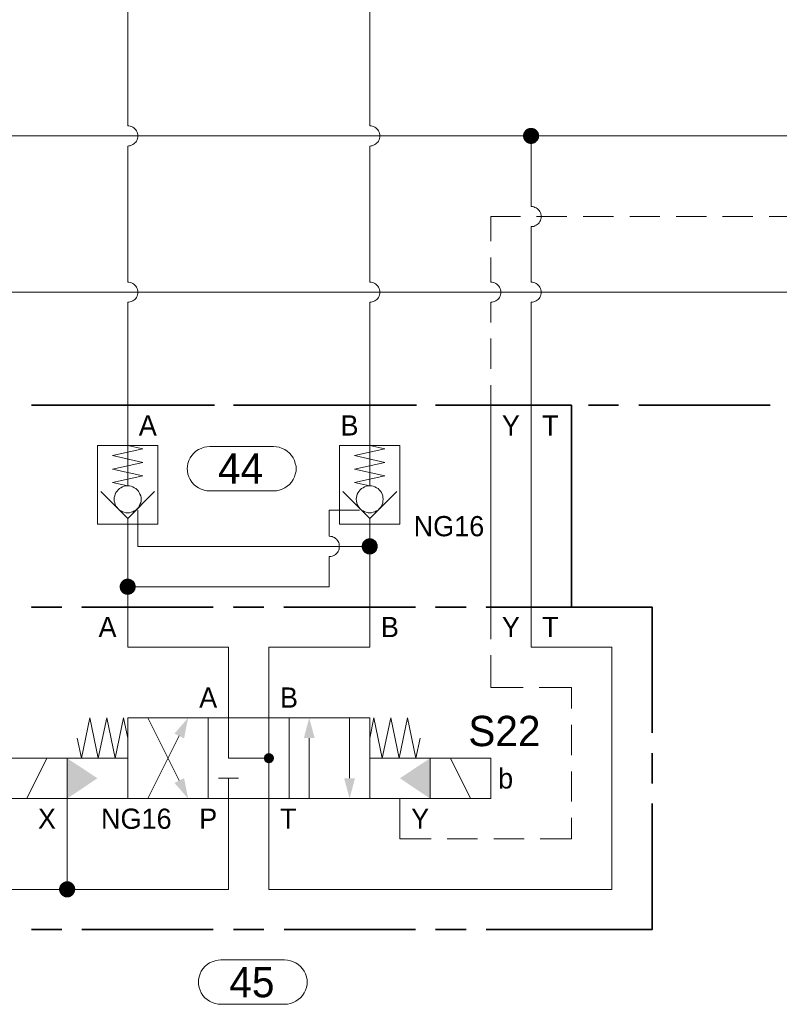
# Model space of a CAD drawing. Header units: millimetres. Extents: x 0 to 203, y 0 to 47.
# Tile 65 of 196: x 9.2 to 12.16, y 29.21 to 33.04. Entities that reach past the tile are written whole.
import ezdxf

# ---------------------------------------------------------------- set-up
doc = ezdxf.new("R2010")
doc.units = ezdxf.units.MM
for name, color, linetype in [('PDF_Geomertry', 7, 'Continuous'), ('PDF_Solid Fills', 7, 'Continuous'), ('PDF_Text', 7, 'Continuous')]:
    doc.layers.add(name, color=color, linetype=linetype)
doc.styles.add('PDF Arial', font='txt')

msp = doc.modelspace()

# ---------------------------------------------------------------- hatches: boundary and pattern name
at = {"layer": 'PDF_Solid Fills', "transparency": 33554559}
for points in [[(11.1938, 32.591), (11.1646, 32.6026), (11.1668, 32.6063)], [(11.1938, 32.591), (11.1668, 32.6063), (11.1688, 32.6096)], [(11.1938, 32.591), (11.1688, 32.6096), (11.1715, 32.6132)], [(11.1938, 32.591), (11.1715, 32.6132), (11.1743, 32.616)], [(11.1938, 32.591), (11.1743, 32.616), (11.1779, 32.6179)], [(11.1938, 32.591), (11.1779, 32.6179), (11.1821, 32.6201)], [(11.1938, 32.591), (11.1821, 32.6201), (11.1854, 32.6207)], [(11.1938, 32.591), (11.1854, 32.6207), (11.1896, 32.6221)], [(11.1938, 32.591), (11.1896, 32.6221), (11.1938, 32.6221)], [(11.1938, 32.591), (11.1979, 32.6221), (11.2021, 32.6207)], [(11.1938, 32.591), (11.1938, 32.6221), (11.1979, 32.6221)], [(11.1938, 32.591), (11.2021, 32.6207), (11.2057, 32.6201)], [(11.1938, 32.591), (11.2057, 32.6201), (11.2099, 32.6179)], [(11.1938, 32.591), (11.2099, 32.6179), (11.2132, 32.616)], [(11.1938, 32.591), (11.2132, 32.616), (11.216, 32.6132)], [(11.1938, 32.591), (11.216, 32.6132), (11.2187, 32.6096)], [(11.1938, 32.591), (11.2187, 32.6096), (11.221, 32.6063)], [(11.1938, 32.591), (11.221, 32.6063), (11.2229, 32.6026)], [(11.1938, 32.591), (11.1626, 32.5951), (11.1632, 32.5985)], [(11.1938, 32.591), (11.1626, 32.591), (11.1626, 32.5951)], [(11.1938, 32.591), (11.1626, 32.5868), (11.1626, 32.591)], [(11.1938, 32.591), (11.1632, 32.5826), (11.1626, 32.5868)], [(11.1938, 32.591), (11.1632, 32.5985), (11.1646, 32.6026)], [(11.1938, 32.591), (11.1646, 32.5785), (11.1632, 32.5826)], [(11.1938, 32.591), (11.1668, 32.5749), (11.1646, 32.5785)], [(11.1938, 32.591), (11.1688, 32.5715), (11.1668, 32.5749)], [(11.1938, 32.591), (11.1715, 32.5688), (11.1688, 32.5715)], [(11.1938, 32.591), (11.1743, 32.566), (11.1715, 32.5688)], [(11.1938, 32.591), (11.1779, 32.5637), (11.1743, 32.566)], [(11.1938, 32.591), (11.1821, 32.5618), (11.1779, 32.5637)], [(11.1938, 32.591), (11.1854, 32.5604), (11.1821, 32.5618)], [(11.1938, 32.591), (11.1896, 32.5596), (11.1854, 32.5604)], [(11.1938, 32.591), (11.1938, 32.5596), (11.1896, 32.5596)], [(11.1938, 32.591), (11.2229, 32.6026), (11.2243, 32.5985)], [(11.1938, 32.591), (11.2243, 32.5985), (11.2251, 32.5951)], [(11.1938, 32.591), (11.2251, 32.5951), (11.2251, 32.591)], [(11.1938, 32.591), (11.1979, 32.5596), (11.1938, 32.5596)], [(11.1938, 32.591), (11.2021, 32.5604), (11.1979, 32.5596)], [(11.1938, 32.591), (11.2057, 32.5618), (11.2021, 32.5604)], [(11.1938, 32.591), (11.2099, 32.5637), (11.2057, 32.5618)], [(11.1938, 32.591), (11.2132, 32.566), (11.2099, 32.5637)], [(11.1938, 32.591), (11.216, 32.5688), (11.2132, 32.566)], [(11.1938, 32.591), (11.2187, 32.5715), (11.216, 32.5688)], [(11.1938, 32.591), (11.221, 32.5749), (11.2187, 32.5715)], [(11.1938, 32.591), (11.2229, 32.5785), (11.221, 32.5749)], [(11.1938, 32.591), (11.2243, 32.5826), (11.2229, 32.5785)], [(11.1938, 32.591), (11.2251, 32.5868), (11.2243, 32.5826)], [(11.1938, 32.591), (11.2251, 32.591), (11.2251, 32.5868)], [(10.5654, 30.9915), (10.5335, 30.9915), (10.534, 30.9957)], [(10.5654, 30.9915), (10.534, 30.9957), (10.5349, 30.9999)], [(10.5654, 30.9915), (10.5349, 30.9999), (10.5362, 31.0035)], [(10.5654, 30.9915), (10.5362, 31.0035), (10.5376, 31.0076)], [(10.5654, 30.9915), (10.5376, 31.0076), (10.5404, 31.011)], [(10.5654, 30.9915), (10.5404, 31.011), (10.5432, 31.0138)], [(10.5654, 30.9915), (10.5432, 31.0138), (10.546, 31.0165)], [(10.5654, 30.9915), (10.546, 31.0165), (10.5493, 31.0187)], [(10.5654, 30.9915), (10.5493, 31.0187), (10.5529, 31.0207)], [(10.5654, 30.9915), (10.5529, 31.0207), (10.5571, 31.0221)], [(10.5654, 30.9915), (10.5571, 31.0221), (10.5613, 31.0229)], [(10.5654, 30.9915), (10.5613, 31.0229), (10.5654, 31.0229)], [(10.5654, 30.9915), (10.5696, 31.0229), (10.5729, 31.0221)], [(10.5654, 30.9915), (10.5654, 31.0229), (10.5696, 31.0229)], [(10.5654, 30.9915), (10.5729, 31.0221), (10.5771, 31.0207)], [(10.5654, 30.9915), (10.5771, 31.0207), (10.5807, 31.0187)], [(10.5654, 30.9915), (10.5807, 31.0187), (10.584, 31.0165)], [(10.5654, 30.9915), (10.584, 31.0165), (10.5876, 31.0138)], [(10.5654, 30.9915), (10.5876, 31.0138), (10.5904, 31.011)], [(10.5654, 30.9915), (10.5904, 31.011), (10.5924, 31.0076)], [(10.5654, 30.9915), (10.5924, 31.0076), (10.5937, 31.0035)], [(10.5654, 30.9915), (10.5937, 31.0035), (10.5951, 30.9999)], [(10.5654, 30.9915), (10.5951, 30.9999), (10.5965, 30.9957)], [(10.5654, 30.9915), (10.5965, 30.9957), (10.5965, 30.9915)], [(10.5654, 30.9915), (10.534, 30.9874), (10.5335, 30.9915)], [(10.5654, 30.9915), (10.5349, 30.9832), (10.534, 30.9874)], [(10.5654, 30.9915), (10.5362, 30.9799), (10.5349, 30.9832)], [(10.5654, 30.9915), (10.5376, 30.9757), (10.5362, 30.9799)], [(10.5654, 30.9915), (10.5404, 30.9721), (10.5376, 30.9757)], [(10.5654, 30.9915), (10.5432, 30.9693), (10.5404, 30.9721)], [(10.5654, 30.9915), (10.546, 30.9665), (10.5432, 30.9693)], [(10.5654, 30.9915), (10.5493, 30.9646), (10.546, 30.9665)], [(10.5654, 30.9915), (10.5529, 30.9624), (10.5493, 30.9646)], [(10.5654, 30.9915), (10.5571, 30.961), (10.5529, 30.9624)], [(10.5654, 30.9915), (10.5613, 30.9604), (10.5571, 30.961)], [(10.5654, 30.9915), (10.5654, 30.9604), (10.5613, 30.9604)], [(10.5654, 30.9915), (10.5696, 30.9604), (10.5654, 30.9604)], [(10.5654, 30.9915), (10.5729, 30.961), (10.5696, 30.9604)], [(10.5654, 30.9915), (10.5771, 30.9624), (10.5729, 30.961)], [(10.5654, 30.9915), (10.5807, 30.9646), (10.5771, 30.9624)], [(10.5654, 30.9915), (10.584, 30.9665), (10.5807, 30.9646)], [(10.5654, 30.9915), (10.5876, 30.9693), (10.584, 30.9665)], [(10.5654, 30.9915), (10.5904, 30.9721), (10.5876, 30.9693)], [(10.5654, 30.9915), (10.5924, 30.9757), (10.5904, 30.9721)], [(10.5654, 30.9915), (10.5937, 30.9799), (10.5924, 30.9757)], [(10.5654, 30.9915), (10.5951, 30.9832), (10.5937, 30.9799)], [(10.5654, 30.9915), (10.5965, 30.9874), (10.5951, 30.9832)], [(10.5654, 30.9915), (10.5965, 30.9915), (10.5965, 30.9874)], [(9.6224, 30.8346), (9.591, 30.8388), (9.5918, 30.8424)], [(9.6224, 30.8346), (9.5918, 30.8424), (9.5932, 30.8465)], [(9.6224, 30.8346), (9.5932, 30.8465), (9.5951, 30.8499)], [(9.6224, 30.8346), (9.5951, 30.8499), (9.5974, 30.8535)], [(9.6224, 30.8346), (9.5974, 30.8535), (9.6001, 30.8568)], [(9.6224, 30.8346), (9.6001, 30.8568), (9.6029, 30.8596)], [(9.6224, 30.8346), (9.6029, 30.8596), (9.6062, 30.8618)], [(9.6224, 30.8346), (9.6062, 30.8618), (9.6099, 30.8632)], [(9.6224, 30.8346), (9.6099, 30.8632), (9.614, 30.8646)], [(9.6224, 30.8346), (9.614, 30.8646), (9.6182, 30.866)], [(9.6224, 30.8346), (9.6182, 30.866), (9.6224, 30.866)], [(9.6224, 30.8346), (9.6265, 30.866), (9.6299, 30.8646)], [(9.6224, 30.8346), (9.6224, 30.866), (9.6265, 30.866)], [(9.6224, 30.8346), (9.6299, 30.8646), (9.634, 30.8632)], [(9.6224, 30.8346), (9.634, 30.8632), (9.6376, 30.8618)], [(9.6224, 30.8346), (9.6376, 30.8618), (9.641, 30.8596)], [(9.6224, 30.8346), (9.641, 30.8596), (9.6446, 30.8568)], [(9.6224, 30.8346), (9.6446, 30.8568), (9.6474, 30.8535)], [(9.6224, 30.8346), (9.6474, 30.8535), (9.6493, 30.8499)], [(9.6224, 30.8346), (9.6493, 30.8499), (9.6515, 30.8465)], [(9.6224, 30.8346), (9.6515, 30.8465), (9.6521, 30.8424)], [(9.6224, 30.8346), (9.6521, 30.8424), (9.6535, 30.8388)], [(9.6224, 30.8346), (9.5904, 30.8346), (9.591, 30.8388)], [(9.6224, 30.8346), (9.591, 30.8304), (9.5904, 30.8346)], [(9.6224, 30.8346), (9.5918, 30.8263), (9.591, 30.8304)], [(9.6224, 30.8346), (9.5932, 30.8221), (9.5918, 30.8263)], [(9.6224, 30.8346), (9.5951, 30.8188), (9.5932, 30.8221)], [(9.6224, 30.8346), (9.5974, 30.8151), (9.5951, 30.8188)], [(9.6224, 30.8346), (9.6001, 30.8124), (9.5974, 30.8151)], [(9.6224, 30.8346), (9.6029, 30.8096), (9.6001, 30.8124)], [(9.6224, 30.8346), (9.6062, 30.8068), (9.6029, 30.8096)], [(9.6224, 30.8346), (9.6099, 30.8054), (9.6062, 30.8068)], [(9.6224, 30.8346), (9.614, 30.804), (9.6099, 30.8054)], [(9.6224, 30.8346), (9.6182, 30.8035), (9.614, 30.804)], [(9.6224, 30.8346), (9.6224, 30.8026), (9.6182, 30.8035)], [(9.6224, 30.8346), (9.6535, 30.8388), (9.6535, 30.8346)], [(9.6224, 30.8346), (9.6265, 30.8035), (9.6224, 30.8026)], [(9.6224, 30.8346), (9.6299, 30.804), (9.6265, 30.8035)], [(9.6224, 30.8346), (9.634, 30.8054), (9.6299, 30.804)], [(9.6224, 30.8346), (9.6376, 30.8068), (9.634, 30.8054)], [(9.6224, 30.8346), (9.641, 30.8096), (9.6376, 30.8068)], [(9.6224, 30.8346), (9.6446, 30.8124), (9.641, 30.8096)], [(9.6224, 30.8346), (9.6474, 30.8151), (9.6446, 30.8124)], [(9.6224, 30.8346), (9.6493, 30.8188), (9.6474, 30.8151)], [(9.6224, 30.8346), (9.6515, 30.8221), (9.6493, 30.8188)], [(9.6224, 30.8346), (9.6521, 30.8263), (9.6515, 30.8221)], [(9.6224, 30.8346), (9.6535, 30.8304), (9.6521, 30.8263)], [(9.6224, 30.8346), (9.6535, 30.8346), (9.6535, 30.8304)], [(10.1724, 30.1665), (10.1529, 30.1688), (10.1535, 30.1715)], [(10.1724, 30.1665), (10.1529, 30.1665), (10.1529, 30.1688)], [(10.1724, 30.1665), (10.1529, 30.1638), (10.1529, 30.1665)], [(10.1724, 30.1665), (10.1535, 30.161), (10.1529, 30.1638)], [(10.1724, 30.1665), (10.1535, 30.1715), (10.1543, 30.1743)], [(10.1724, 30.1665), (10.1543, 30.159), (10.1535, 30.161)], [(10.1724, 30.1665), (10.1543, 30.1743), (10.1549, 30.1763)], [(10.1724, 30.1665), (10.1549, 30.1568), (10.1543, 30.159)], [(10.1724, 30.1665), (10.1549, 30.1763), (10.1562, 30.1785)], [(10.1724, 30.1665), (10.1562, 30.1549), (10.1549, 30.1568)], [(10.1724, 30.1665), (10.1562, 30.1785), (10.1585, 30.1804)], [(10.1724, 30.1665), (10.1585, 30.1526), (10.1562, 30.1549)], [(10.1724, 30.1665), (10.1585, 30.1804), (10.1604, 30.1818)], [(10.1724, 30.1665), (10.1604, 30.1507), (10.1585, 30.1526)], [(10.1724, 30.1665), (10.1604, 30.1818), (10.1626, 30.1832)], [(10.1724, 30.1665), (10.1626, 30.1493), (10.1604, 30.1507)], [(10.1724, 30.1665), (10.1626, 30.1832), (10.1646, 30.1846)], [(10.1724, 30.1665), (10.1646, 30.1485), (10.1626, 30.1493)], [(10.1724, 30.1665), (10.1646, 30.1846), (10.1674, 30.1854)], [(10.1724, 30.1665), (10.1674, 30.1471), (10.1646, 30.1485)], [(10.1724, 30.1665), (10.1674, 30.1854), (10.1696, 30.186)], [(10.1724, 30.1665), (10.1696, 30.1471), (10.1674, 30.1471)], [(10.1724, 30.1665), (10.1696, 30.186), (10.1724, 30.186)], [(10.1724, 30.1665), (10.1724, 30.1465), (10.1696, 30.1471)], [(10.1724, 30.1665), (10.1751, 30.186), (10.1771, 30.1854)], [(10.1724, 30.1665), (10.1724, 30.186), (10.1751, 30.186)], [(10.1724, 30.1665), (10.1771, 30.1854), (10.1799, 30.1846)], [(10.1724, 30.1665), (10.1799, 30.1846), (10.1821, 30.1832)], [(10.1724, 30.1665), (10.1821, 30.1832), (10.184, 30.1818)], [(10.1724, 30.1665), (10.184, 30.1818), (10.1863, 30.1804)], [(10.1724, 30.1665), (10.1863, 30.1804), (10.1876, 30.1785)], [(10.1724, 30.1665), (10.1876, 30.1785), (10.189, 30.1763)], [(10.1724, 30.1665), (10.189, 30.1763), (10.1904, 30.1743)], [(10.1724, 30.1665), (10.1904, 30.1743), (10.191, 30.1715)], [(10.1724, 30.1665), (10.191, 30.1715), (10.1918, 30.1688)], [(10.1724, 30.1665), (10.1918, 30.1688), (10.1918, 30.1665)], [(10.1724, 30.1665), (10.1751, 30.1471), (10.1724, 30.1465)], [(10.1724, 30.1665), (10.1771, 30.1471), (10.1751, 30.1471)], [(10.1724, 30.1665), (10.1799, 30.1485), (10.1771, 30.1471)], [(10.1724, 30.1665), (10.1821, 30.1493), (10.1799, 30.1485)], [(10.1724, 30.1665), (10.184, 30.1507), (10.1821, 30.1493)], [(10.1724, 30.1665), (10.1863, 30.1526), (10.184, 30.1507)], [(10.1724, 30.1665), (10.1876, 30.1549), (10.1863, 30.1526)], [(10.1724, 30.1665), (10.189, 30.1568), (10.1876, 30.1549)], [(10.1724, 30.1665), (10.1904, 30.159), (10.189, 30.1568)], [(10.1724, 30.1665), (10.191, 30.161), (10.1904, 30.159)], [(10.1724, 30.1665), (10.1918, 30.1638), (10.191, 30.161)], [(10.1724, 30.1665), (10.1918, 30.1665), (10.1918, 30.1638)], [(9.3862, 29.6554), (9.3549, 29.6596), (9.3562, 29.6638)], [(9.3862, 29.6554), (9.3549, 29.6554), (9.3549, 29.6596)], [(9.3862, 29.6554), (9.3549, 29.6513), (9.3549, 29.6554)], [(9.3862, 29.6554), (9.3562, 29.6479), (9.3549, 29.6513)], [(9.3862, 29.6554), (9.3562, 29.6638), (9.3571, 29.6679)], [(9.3862, 29.6554), (9.3571, 29.6437), (9.3562, 29.6479)], [(9.3862, 29.6554), (9.3571, 29.6679), (9.359, 29.6715)], [(9.3862, 29.6554), (9.359, 29.6401), (9.3571, 29.6437)], [(9.3862, 29.6554), (9.359, 29.6715), (9.3612, 29.6749)], [(9.3862, 29.6554), (9.3612, 29.6368), (9.359, 29.6401)], [(9.3862, 29.6554), (9.3612, 29.6749), (9.364, 29.6776)], [(9.3862, 29.6554), (9.364, 29.6332), (9.3612, 29.6368)], [(9.3862, 29.6554), (9.364, 29.6776), (9.3674, 29.6804)], [(9.3862, 29.6554), (9.3674, 29.6304), (9.364, 29.6332)], [(9.3862, 29.6554), (9.3674, 29.6804), (9.371, 29.6826)], [(9.3862, 29.6554), (9.371, 29.6285), (9.3674, 29.6304)], [(9.3862, 29.6554), (9.371, 29.6826), (9.3743, 29.6846)], [(9.3862, 29.6554), (9.3743, 29.6263), (9.371, 29.6285)], [(9.3862, 29.6554), (9.3743, 29.6846), (9.3785, 29.686)], [(9.3862, 29.6554), (9.3785, 29.6249), (9.3743, 29.6263)], [(9.3862, 29.6554), (9.3785, 29.686), (9.3821, 29.6868)], [(9.3862, 29.6554), (9.3821, 29.6243), (9.3785, 29.6249)], [(9.3862, 29.6554), (9.3821, 29.6868), (9.3862, 29.6868)], [(9.3862, 29.6554), (9.3862, 29.6243), (9.3821, 29.6243)], [(9.3862, 29.6554), (9.3904, 29.6868), (9.3946, 29.686)], [(9.3862, 29.6554), (9.3862, 29.6868), (9.3904, 29.6868)], [(9.3862, 29.6554), (9.3946, 29.686), (9.3987, 29.6846)], [(9.3862, 29.6554), (9.3987, 29.6846), (9.4021, 29.6826)], [(9.3862, 29.6554), (9.4021, 29.6826), (9.4057, 29.6804)], [(9.3862, 29.6554), (9.4057, 29.6804), (9.4085, 29.6776)], [(9.3862, 29.6554), (9.4085, 29.6776), (9.4112, 29.6749)], [(9.3862, 29.6554), (9.4112, 29.6749), (9.4132, 29.6715)], [(9.3862, 29.6554), (9.4132, 29.6715), (9.4154, 29.6679)], [(9.3862, 29.6554), (9.4154, 29.6679), (9.4168, 29.6638)], [(9.3862, 29.6554), (9.4168, 29.6638), (9.4174, 29.6596)], [(9.3862, 29.6554), (9.4174, 29.6596), (9.4182, 29.6554)], [(9.3862, 29.6554), (9.3904, 29.6243), (9.3862, 29.6243)], [(9.3862, 29.6554), (9.3946, 29.6249), (9.3904, 29.6243)], [(9.3862, 29.6554), (9.3987, 29.6263), (9.3946, 29.6249)], [(9.3862, 29.6554), (9.4021, 29.6285), (9.3987, 29.6263)], [(9.3862, 29.6554), (9.4057, 29.6304), (9.4021, 29.6285)], [(9.3862, 29.6554), (9.4085, 29.6332), (9.4057, 29.6304)], [(9.3862, 29.6554), (9.4112, 29.6368), (9.4085, 29.6332)], [(9.3862, 29.6554), (9.4132, 29.6401), (9.4112, 29.6368)], [(9.3862, 29.6554), (9.4154, 29.6437), (9.4132, 29.6401)], [(9.3862, 29.6554), (9.4168, 29.6479), (9.4154, 29.6437)], [(9.3862, 29.6554), (9.4174, 29.6513), (9.4168, 29.6479)], [(9.3862, 29.6554), (9.4182, 29.6554), (9.4174, 29.6513)]]:
    msp.add_hatch(color=256, dxfattribs=at).paths.add_polyline_path(points)

# ---------------------------------------------------------------- linework, layer by layer
at = {"layer": 'PDF_Geomertry', "lineweight": 15}
for points in [[(9.6224, 32.6299), (9.6224, 34.2526), (9.6224, 34.6146)], [(10.5654, 32.6299), (10.5654, 34.2485), (10.5654, 34.6146)], [(9.6224, 32.0207), (9.6224, 32.5513), (9.6271, 32.5521), (9.6321, 32.5526), (9.6368, 32.5549), (9.6418, 32.5568), (9.646, 32.5596), (9.6501, 32.5632), (9.6535, 32.5665), (9.6562, 32.5707), (9.6585, 32.5757), (9.6599, 32.5804), (9.6612, 32.5854), (9.6612, 32.591), (9.6612, 32.5957), (9.6599, 32.6007), (9.6585, 32.6054), (9.6562, 32.6104), (9.6535, 32.6146), (9.6501, 32.6187), (9.646, 32.6221), (9.6418, 32.6249), (9.6368, 32.6271), (9.6321, 32.6285), (9.6271, 32.6299), (9.6224, 32.6299), (9.6271, 32.6299), (9.6321, 32.6285), (9.6368, 32.6271), (9.6418, 32.6249), (9.646, 32.6221), (9.6501, 32.6187), (9.6535, 32.6146), (9.6562, 32.6104), (9.6585, 32.6054), (9.6599, 32.6007), (9.6612, 32.5957), (9.6612, 32.591), (9.6612, 32.5854), (9.6599, 32.5804), (9.6585, 32.5757), (9.6562, 32.5707), (9.6535, 32.5665), (9.6501, 32.5632), (9.646, 32.5596), (9.6418, 32.5568), (9.6368, 32.5549), (9.6321, 32.5526), (9.6271, 32.5521), (9.6224, 32.5513)], [(10.5654, 32.0207), (10.5654, 32.5513), (10.5701, 32.5521), (10.5751, 32.5526), (10.5799, 32.5549), (10.5849, 32.5568), (10.589, 32.5596), (10.5932, 32.5632), (10.5965, 32.5665), (10.5993, 32.5707), (10.6015, 32.5757), (10.6029, 32.5804), (10.6043, 32.5854), (10.6043, 32.591), (10.6043, 32.5957), (10.6029, 32.6007), (10.6015, 32.6054), (10.5993, 32.6104), (10.5965, 32.6146), (10.5932, 32.6187), (10.589, 32.6221), (10.5849, 32.6249), (10.5799, 32.6271), (10.5751, 32.6285), (10.5701, 32.6299), (10.5654, 32.6299), (10.5701, 32.6299), (10.5751, 32.6285), (10.5799, 32.6271), (10.5849, 32.6249), (10.589, 32.6221), (10.5932, 32.6187), (10.5965, 32.6146), (10.5993, 32.6104), (10.6015, 32.6054), (10.6029, 32.6007), (10.6043, 32.5957), (10.6043, 32.591), (10.6043, 32.5854), (10.6029, 32.5804), (10.6015, 32.5757), (10.5993, 32.5707), (10.5965, 32.5665), (10.5932, 32.5632), (10.589, 32.5596), (10.5849, 32.5568), (10.5799, 32.5549), (10.5751, 32.5526), (10.5701, 32.5521), (10.5654, 32.5513)], [(4.5654, 32.591), (7.359, 32.591), (11.1938, 32.591), (14.5535, 32.591), (15.7557, 32.591), (19.0562, 32.591), (20.7654, 32.591), (21.0799, 32.591), (21.3938, 32.591), (22.1446, 32.591)], [(11.1938, 32.316), (11.1938, 32.591)], [(5.1585, 32.5513), (5.1585, 31.9818), (8.9932, 31.9818), (12.3529, 31.9818), (12.3529, 31.5415), (12.3529, 30.5985), (12.3529, 29.6554), (13.3743, 29.6554), (13.3743, 29.8132), (13.3743, 29.8915)], [(11.1938, 32.0207), (11.1938, 32.2374), (11.1987, 32.2374), (11.2043, 32.2382), (11.209, 32.2401), (11.2132, 32.2424), (11.2174, 32.2451), (11.2215, 32.2485), (11.2251, 32.2526), (11.2279, 32.2568), (11.2299, 32.261), (11.2321, 32.266), (11.2326, 32.2715), (11.2335, 32.2763), (11.2326, 32.2818), (11.2321, 32.2868), (11.2299, 32.2915), (11.2279, 32.2957), (11.2251, 32.3007), (11.2215, 32.304), (11.2174, 32.3076), (11.2132, 32.3104), (11.209, 32.3124), (11.2043, 32.3146), (11.1987, 32.3151), (11.1938, 32.316), (11.1987, 32.3151), (11.2043, 32.3146), (11.209, 32.3124), (11.2132, 32.3104), (11.2174, 32.3076), (11.2215, 32.304), (11.2251, 32.3007), (11.2279, 32.2957), (11.2299, 32.2915), (11.2321, 32.2868), (11.2326, 32.2818), (11.2335, 32.2763), (11.2326, 32.2715), (11.2321, 32.266), (11.2299, 32.261), (11.2279, 32.2568), (11.2251, 32.2526), (11.2215, 32.2485), (11.2174, 32.2451), (11.2132, 32.2424), (11.209, 32.2401), (11.2043, 32.2382), (11.1987, 32.2374), (11.1938, 32.2374)], [(11.0368, 32.1804), (11.0368, 32.2763), (11.1529, 32.2763)], [(11.2154, 32.2763), (11.3335, 32.2763)], [(11.3965, 32.2763), (11.5146, 32.2763)], [(11.5779, 32.2763), (11.696, 32.2763)], [(11.759, 32.2763), (11.8771, 32.2763)], [(11.9396, 32.2763), (12.0576, 32.2763)], [(12.121, 32.2763), (12.239, 32.2763)], [(11.0368, 32.0207), (11.0368, 32.1174)], [(9.6224, 31.3846), (9.6812, 31.3715), (9.5632, 31.3451), (9.6812, 31.3188), (9.5632, 31.2929), (9.6812, 31.2665), (9.5632, 31.2401), (9.6224, 31.2271), (9.6224, 31.5415), (9.6224, 31.9424), (9.6271, 31.9429), (9.6321, 31.9438), (9.6368, 31.9457), (9.6418, 31.9479), (9.646, 31.9507), (9.6501, 31.954), (9.6535, 31.9576), (9.6562, 31.9618), (9.6585, 31.9665), (9.6599, 31.9715), (9.6612, 31.9763), (9.6612, 31.9818), (9.6612, 31.9868), (9.6599, 31.9915), (9.6585, 31.9965), (9.6562, 32.0013), (9.6535, 32.0054), (9.6501, 32.0096), (9.646, 32.0132), (9.6418, 32.016), (9.6368, 32.0179), (9.6321, 32.0193), (9.6271, 32.0207), (9.6224, 32.0207), (9.6271, 32.0207), (9.6321, 32.0193), (9.6368, 32.0179), (9.6418, 32.016), (9.646, 32.0132), (9.6501, 32.0096), (9.6535, 32.0054), (9.6562, 32.0013), (9.6585, 31.9965), (9.6599, 31.9915), (9.6612, 31.9868), (9.6612, 31.9818), (9.6612, 31.9763), (9.6599, 31.9715), (9.6585, 31.9665), (9.6562, 31.9618), (9.6535, 31.9576), (9.6501, 31.954), (9.646, 31.9507), (9.6418, 31.9479), (9.6368, 31.9457), (9.6321, 31.9438), (9.6271, 31.9429), (9.6224, 31.9424)], [(9.6224, 31.1007), (9.6224, 31.0701), (9.6224, 30.8346), (9.6224, 30.7554), (9.6224, 30.5985), (10.0154, 30.5985), (10.0154, 30.3235), (10.0154, 30.1665), (10.1724, 30.1665), (10.1724, 30.009), (10.1724, 29.6554), (11.5085, 29.6554), (11.5085, 30.5985), (11.1938, 30.5985), (11.1938, 30.7554), (11.1938, 31.5415), (11.1938, 31.9424), (11.1987, 31.9429), (11.2043, 31.9438), (11.209, 31.9457), (11.2132, 31.9479), (11.2174, 31.9507), (11.2215, 31.954), (11.2251, 31.9576), (11.2279, 31.9618), (11.2299, 31.9665), (11.2321, 31.9715), (11.2326, 31.9763), (11.2335, 31.9818), (11.2326, 31.9868), (11.2321, 31.9915), (11.2299, 31.9965), (11.2279, 32.0013), (11.2251, 32.0054), (11.2215, 32.0096), (11.2174, 32.0132), (11.2132, 32.016), (11.209, 32.0179), (11.2043, 32.0193), (11.1987, 32.0207), (11.1938, 32.0207), (11.1987, 32.0207), (11.2043, 32.0193), (11.209, 32.0179), (11.2132, 32.016), (11.2174, 32.0132), (11.2215, 32.0096), (11.2251, 32.0054), (11.2279, 32.0013), (11.2299, 31.9965), (11.2321, 31.9915), (11.2326, 31.9868), (11.2335, 31.9818), (11.2326, 31.9763), (11.2321, 31.9715), (11.2299, 31.9665), (11.2279, 31.9618), (11.2251, 31.9576), (11.2215, 31.954), (11.2174, 31.9507), (11.2132, 31.9479), (11.209, 31.9457), (11.2043, 31.9438), (11.1987, 31.9429), (11.1938, 31.9424)], [(10.5654, 31.3846), (10.6243, 31.3715), (10.5063, 31.3451), (10.6243, 31.3188), (10.5063, 31.2929), (10.6243, 31.2665), (10.5063, 31.2401), (10.5654, 31.2271), (10.5654, 31.5415), (10.5654, 31.9424), (10.5701, 31.9429), (10.5751, 31.9438), (10.5799, 31.9457), (10.5849, 31.9479), (10.589, 31.9507), (10.5932, 31.954), (10.5965, 31.9576), (10.5993, 31.9618), (10.6015, 31.9665), (10.6029, 31.9715), (10.6043, 31.9763), (10.6043, 31.9818), (10.6043, 31.9868), (10.6029, 31.9915), (10.6015, 31.9965), (10.5993, 32.0013), (10.5965, 32.0054), (10.5932, 32.0096), (10.589, 32.0132), (10.5849, 32.016), (10.5799, 32.0179), (10.5751, 32.0193), (10.5701, 32.0207), (10.5654, 32.0207), (10.5701, 32.0207), (10.5751, 32.0193), (10.5799, 32.0179), (10.5849, 32.016), (10.589, 32.0132), (10.5932, 32.0096), (10.5965, 32.0054), (10.5993, 32.0013), (10.6015, 31.9965), (10.6029, 31.9915), (10.6043, 31.9868), (10.6043, 31.9818), (10.6043, 31.9763), (10.6029, 31.9715), (10.6015, 31.9665), (10.5993, 31.9618), (10.5965, 31.9576), (10.5932, 31.954), (10.589, 31.9507), (10.5849, 31.9479), (10.5799, 31.9457), (10.5751, 31.9438), (10.5701, 31.9429), (10.5654, 31.9424)], [(11.0368, 31.8638), (11.0368, 31.9424), (11.0418, 31.9429), (11.0465, 31.9438), (11.0515, 31.9457), (11.0562, 31.9479), (11.0604, 31.9507), (11.0646, 31.954), (11.0682, 31.9576), (11.071, 31.9618), (11.0729, 31.9665), (11.0743, 31.9715), (11.0757, 31.9763), (11.0757, 31.9818), (11.0757, 31.9868), (11.0743, 31.9915), (11.0729, 31.9965), (11.071, 32.0013), (11.0682, 32.0054), (11.0646, 32.0096), (11.0604, 32.0132), (11.0562, 32.016), (11.0515, 32.0179), (11.0465, 32.0193), (11.0418, 32.0207), (11.0368, 32.0207), (11.0418, 32.0207), (11.0465, 32.0193), (11.0515, 32.0179), (11.0562, 32.016), (11.0604, 32.0132), (11.0646, 32.0096), (11.0682, 32.0054), (11.071, 32.0013), (11.0729, 31.9965), (11.0743, 31.9915), (11.0757, 31.9868), (11.0757, 31.9818), (11.0757, 31.9763), (11.0743, 31.9715), (11.0729, 31.9665), (11.071, 31.9618), (11.0682, 31.9576), (11.0646, 31.954), (11.0604, 31.9507), (11.0562, 31.9479), (11.0515, 31.9457), (11.0465, 31.9438), (11.0418, 31.9429), (11.0368, 31.9424)], [(9.3862, 29.8715), (9.3862, 29.6554), (8.6793, 29.6554), (8.6793, 30.5985), (8.9932, 30.5985), (8.9932, 30.7554), (8.9932, 31.5415), (8.9932, 31.9818)], [(11.0368, 31.6832), (11.0368, 31.8013)], [(11.0368, 31.6201), (11.0368, 31.5415), (11.0368, 30.7554), (11.0368, 30.6304)], [(9.7271, 31.2054), (9.6224, 31.1007), (9.5174, 31.2054)], [(10.6701, 31.2054), (10.5654, 31.1007), (10.4604, 31.2054)], [(10.5654, 30.9915), (9.6612, 30.9915), (9.6612, 31.1332)], [(10.4076, 31.0313), (10.4076, 31.1332), (10.5257, 31.1332)], [(10.5654, 31.1007), (10.5654, 31.0701), (10.5654, 30.9915), (10.5654, 30.7554), (10.5654, 30.5985), (10.1724, 30.5985), (10.1724, 30.3235), (10.1724, 30.1665)], [(9.6224, 30.8346), (10.4076, 30.8346), (10.4076, 30.9521), (10.4132, 30.9526), (10.4182, 30.9535), (10.4229, 30.9554), (10.4279, 30.9576), (10.4321, 30.9604), (10.4354, 30.9638), (10.439, 30.9679), (10.4418, 30.9721), (10.4446, 30.9763), (10.446, 30.9813), (10.4465, 30.9868), (10.4474, 30.9915), (10.4465, 30.9965), (10.446, 31.0021), (10.4446, 31.0068), (10.4418, 31.011), (10.439, 31.0151), (10.4354, 31.0193), (10.4321, 31.0229), (10.4279, 31.0257), (10.4229, 31.0276), (10.4182, 31.0299), (10.4132, 31.0304), (10.4076, 31.0313), (10.4132, 31.0304), (10.4182, 31.0299), (10.4229, 31.0276), (10.4279, 31.0257), (10.4321, 31.0229), (10.4354, 31.0193), (10.439, 31.0151), (10.4418, 31.011), (10.4446, 31.0068), (10.446, 31.0021), (10.4465, 30.9965), (10.4474, 30.9915), (10.4465, 30.9868), (10.446, 30.9813), (10.4446, 30.9763), (10.4418, 30.9721), (10.439, 30.9679), (10.4354, 30.9638), (10.4321, 30.9604), (10.4279, 30.9576), (10.4229, 30.9554), (10.4182, 30.9535), (10.4132, 30.9526), (10.4076, 30.9521)], [(11.0368, 30.5674), (11.0368, 30.4415), (11.1626, 30.4415)], [(11.2251, 30.4415), (11.3507, 30.4415), (11.3507, 30.3596)], [(9.6224, 30.2451), (9.6057, 30.3235), (9.5729, 30.1665), (9.5404, 30.3235), (9.5076, 30.1665), (9.4751, 30.3235), (9.4418, 30.1665), (9.4257, 30.2451)], [(9.7007, 30.3235), (9.8229, 30.0799)], [(9.9363, 30.3235), (9.9363, 30.009)], [(10.2507, 30.3235), (10.2507, 30.009)], [(10.4868, 30.3235), (10.4868, 30.0882)], [(10.5654, 30.2451), (10.5812, 30.3235), (10.614, 30.1665), (10.6474, 30.3235), (10.6799, 30.1665), (10.7126, 30.3235), (10.7451, 30.1665), (10.7618, 30.2451)], [(11.3507, 30.2965), (11.3507, 30.1785)], [(9.7007, 30.009), (9.8229, 30.2535)], [(10.3293, 30.009), (10.3293, 30.2451)], [(9.2293, 30.009), (9.3076, 30.1665)], [(10.9576, 30.009), (10.8793, 30.1665)], [(11.3507, 30.1151), (11.3507, 29.9971)], [(9.3862, 29.6554), (10.0154, 29.6554), (10.0154, 30.009), (10.0154, 30.0882)], [(9.9757, 30.0882), (10.0543, 30.0882)], [(9.3862, 30.009), (9.3862, 29.8521)], [(10.8043, 29.8521), (10.6826, 29.8521), (10.6826, 30.009)], [(11.3507, 29.934), (11.3507, 29.8521), (11.2293, 29.8521)], [(10.9854, 29.8521), (10.8674, 29.8521)], [(11.1668, 29.8521), (11.0487, 29.8521)]]:
    msp.add_lwpolyline(points, dxfattribs=at)
at = {"layer": 'PDF_Geomertry', "lineweight": 0}
for points in [[(11.1779, 32.591), (11.1785, 32.5888), (11.1785, 32.5868), (11.1793, 32.5846), (11.1799, 32.5826), (11.1812, 32.5813), (11.1826, 32.5799), (11.184, 32.5785), (11.1863, 32.5771), (11.1876, 32.5763), (11.1896, 32.5757), (11.1918, 32.5749), (11.1938, 32.5749), (11.196, 32.5749), (11.1979, 32.5757), (11.2001, 32.5763), (11.2015, 32.5771), (11.2035, 32.5785), (11.2049, 32.5799), (11.2062, 32.5813), (11.2076, 32.5826), (11.2085, 32.5846), (11.209, 32.5868), (11.209, 32.5888), (11.2099, 32.591), (11.209, 32.5929), (11.209, 32.5951), (11.2085, 32.5965), (11.2076, 32.5985), (11.2062, 32.6007), (11.2049, 32.6021), (11.2035, 32.6035), (11.2015, 32.604), (11.2001, 32.6054), (11.1979, 32.6063), (11.196, 32.6063), (11.1938, 32.6063), (11.1918, 32.6063), (11.1896, 32.6063), (11.1876, 32.6054), (11.1863, 32.604), (11.184, 32.6035), (11.1826, 32.6021), (11.1812, 32.6007), (11.1799, 32.5985), (11.1793, 32.5965), (11.1785, 32.5951), (11.1785, 32.5929), (11.1779, 32.591)], [(10.5493, 30.9915), (10.5493, 30.9896), (10.5501, 30.9874), (10.5507, 30.9854), (10.5515, 30.984), (10.5529, 30.9818), (10.5543, 30.9804), (10.5557, 30.979), (10.5571, 30.9776), (10.559, 30.9771), (10.5613, 30.9763), (10.5632, 30.9763), (10.5654, 30.9757), (10.5674, 30.9763), (10.5696, 30.9763), (10.571, 30.9771), (10.5729, 30.9776), (10.5743, 30.979), (10.5765, 30.9804), (10.5779, 30.9818), (10.5785, 30.984), (10.5799, 30.9854), (10.5807, 30.9874), (10.5807, 30.9896), (10.5807, 30.9915), (10.5807, 30.9937), (10.5807, 30.9957), (10.5799, 30.9979), (10.5785, 30.9993), (10.5779, 31.0013), (10.5765, 31.0026), (10.5743, 31.004), (10.5729, 31.0054), (10.571, 31.0063), (10.5696, 31.0068), (10.5674, 31.0068), (10.5654, 31.0076), (10.5632, 31.0068), (10.5613, 31.0068), (10.559, 31.0063), (10.5571, 31.0054), (10.5557, 31.004), (10.5543, 31.0026), (10.5529, 31.0013), (10.5515, 30.9993), (10.5507, 30.9979), (10.5501, 30.9957), (10.5493, 30.9937), (10.5493, 30.9915)], [(9.6062, 30.8346), (9.6062, 30.8326), (9.6071, 30.8304), (9.6076, 30.8285), (9.6085, 30.8263), (9.6099, 30.8249), (9.6112, 30.8235), (9.6126, 30.8221), (9.614, 30.8207), (9.616, 30.8201), (9.6182, 30.8193), (9.6201, 30.8188), (9.6224, 30.8188), (9.6243, 30.8188), (9.6265, 30.8193), (9.6279, 30.8201), (9.6299, 30.8207), (9.6321, 30.8221), (9.6335, 30.8235), (9.6349, 30.8249), (9.6354, 30.8263), (9.6368, 30.8285), (9.6376, 30.8304), (9.6376, 30.8326), (9.6376, 30.8346), (9.6376, 30.8368), (9.6376, 30.8382), (9.6368, 30.8401), (9.6354, 30.8424), (9.6349, 30.8437), (9.6335, 30.8457), (9.6321, 30.8471), (9.6299, 30.8479), (9.6279, 30.8493), (9.6265, 30.8493), (9.6243, 30.8499), (9.6224, 30.8499), (9.6201, 30.8499), (9.6182, 30.8493), (9.616, 30.8493), (9.614, 30.8479), (9.6126, 30.8471), (9.6112, 30.8457), (9.6099, 30.8437), (9.6085, 30.8424), (9.6076, 30.8401), (9.6071, 30.8382), (9.6062, 30.8368), (9.6062, 30.8346)], [(10.1626, 30.1665), (10.1626, 30.1651), (10.1626, 30.1638), (10.1632, 30.1624), (10.164, 30.1618), (10.1646, 30.1604), (10.1654, 30.1596), (10.166, 30.159), (10.1674, 30.1582), (10.1682, 30.1576), (10.1696, 30.1568), (10.171, 30.1568), (10.1724, 30.1568), (10.1737, 30.1568), (10.1751, 30.1568), (10.1757, 30.1576), (10.1771, 30.1582), (10.1779, 30.159), (10.1793, 30.1596), (10.1799, 30.1604), (10.1807, 30.1618), (10.1812, 30.1624), (10.1821, 30.1638), (10.1821, 30.1651), (10.1821, 30.1665), (10.1821, 30.1679), (10.1821, 30.1688), (10.1812, 30.1701), (10.1807, 30.1715), (10.1799, 30.1721), (10.1793, 30.1735), (10.1779, 30.1743), (10.1771, 30.1749), (10.1757, 30.1757), (10.1751, 30.1757), (10.1737, 30.1763), (10.1724, 30.1763), (10.171, 30.1763), (10.1696, 30.1757), (10.1682, 30.1757), (10.1674, 30.1749), (10.166, 30.1743), (10.1654, 30.1735), (10.1646, 30.1721), (10.164, 30.1715), (10.1632, 30.1701), (10.1626, 30.1688), (10.1626, 30.1679), (10.1626, 30.1665)], [(9.371, 29.6554), (9.371, 29.6535), (9.371, 29.6513), (9.3715, 29.6499), (9.3729, 29.6479), (9.3737, 29.6457), (9.3751, 29.6443), (9.3765, 29.6429), (9.3785, 29.6424), (9.3807, 29.641), (9.3821, 29.6401), (9.384, 29.6401), (9.3862, 29.6401), (9.3882, 29.6401), (9.3904, 29.6401), (9.3924, 29.641), (9.3946, 29.6424), (9.396, 29.6429), (9.3974, 29.6443), (9.3987, 29.6457), (9.4001, 29.6479), (9.4007, 29.6499), (9.4015, 29.6513), (9.4021, 29.6535), (9.4021, 29.6554), (9.4021, 29.6576), (9.4015, 29.6596), (9.4007, 29.6618), (9.4001, 29.6638), (9.3987, 29.6651), (9.3974, 29.6665), (9.396, 29.6679), (9.3946, 29.6693), (9.3924, 29.6701), (9.3904, 29.6707), (9.3882, 29.6715), (9.3862, 29.6715), (9.384, 29.6715), (9.3821, 29.6707), (9.3807, 29.6701), (9.3785, 29.6693), (9.3765, 29.6679), (9.3751, 29.6665), (9.3737, 29.6651), (9.3729, 29.6638), (9.3715, 29.6618), (9.371, 29.6596), (9.371, 29.6576), (9.371, 29.6554)]]:
    msp.add_lwpolyline(points, close=True, dxfattribs=at)
at = {"layer": 'PDF_Geomertry', "lineweight": 35}
for points in [[(9.3654, 31.5415), (9.2474, 31.5415)], [(9.2515, 31.5415), (9.7632, 31.5415)], [(9.9557, 31.5415), (9.4438, 31.5415)], [(9.8418, 31.5415), (9.9604, 31.5415)], [(10.1529, 31.5415), (10.0349, 31.5415)], [(10.039, 31.5415), (10.5507, 31.5415)], [(10.7432, 31.5415), (10.2312, 31.5415)], [(10.6293, 31.5415), (10.7474, 31.5415)], [(10.9404, 31.5415), (10.8215, 31.5415)], [(10.8265, 31.5415), (11.3382, 31.5415)], [(11.6654, 30.2651), (11.6654, 30.7554), (11.0188, 30.7554), (11.3507, 30.7554), (11.3507, 31.5415), (11.0188, 31.5415)], [(11.4168, 31.5415), (11.5349, 31.5415)], [(11.614, 31.5415), (12.1257, 31.5415)], [(11.6654, 30.0679), (11.6654, 30.186)], [(11.0188, 29.4985), (11.6654, 29.4985), (11.6654, 29.9896)], [(9.2474, 29.4985), (9.3654, 29.4985)], [(9.4438, 29.4985), (9.9557, 29.4985)], [(10.0349, 29.4985), (10.1529, 29.4985)], [(10.2312, 29.4985), (10.7432, 29.4985)], [(10.8215, 29.4985), (10.9404, 29.4985)]]:
    msp.add_lwpolyline(points, dxfattribs=at)
at = {"layer": 'PDF_Geomertry', "lineweight": 15}
for points in [[(9.5043, 31.3846), (9.7396, 31.3846), (9.7396, 31.0776), (9.5043, 31.0776), (9.5043, 31.3846)], [(10.1896, 31.3804), (10.2015, 31.3799), (10.2126, 31.3776), (10.2237, 31.3735), (10.234, 31.3687), (10.2437, 31.3624), (10.2521, 31.3549), (10.2599, 31.3457), (10.2668, 31.336), (10.2715, 31.3263), (10.2751, 31.3151), (10.2779, 31.3035), (10.2785, 31.2924), (10.2785, 31.2957), (10.2779, 31.2846), (10.2751, 31.2735), (10.2715, 31.2624), (10.2668, 31.2521), (10.2599, 31.2424), (10.2521, 31.2332), (10.2437, 31.2257), (10.234, 31.2193), (10.2237, 31.2146), (10.2126, 31.2104), (10.2015, 31.2082), (10.1896, 31.2076), (9.9424, 31.2076), (9.9307, 31.2082), (9.9196, 31.2104), (9.9085, 31.2146), (9.8979, 31.2193), (9.8882, 31.2257), (9.8799, 31.2332), (9.8724, 31.2424), (9.866, 31.2521), (9.8604, 31.2624), (9.8571, 31.2735), (9.8549, 31.2846), (9.8543, 31.2957), (9.8543, 31.2924), (9.8549, 31.3035), (9.8571, 31.3151), (9.8604, 31.3263), (9.866, 31.336), (9.8724, 31.3457), (9.8799, 31.3549), (9.8882, 31.3624), (9.8979, 31.3687), (9.9085, 31.3735), (9.9196, 31.3776), (9.9307, 31.3799), (9.9424, 31.3804), (10.1896, 31.3804)], [(10.4474, 31.3846), (10.6826, 31.3846), (10.6826, 31.0776), (10.4474, 31.0776), (10.4474, 31.3846)], [(9.6743, 31.1749), (9.6743, 31.1818), (9.6729, 31.1887), (9.6701, 31.1951), (9.6674, 31.2013), (9.664, 31.2068), (9.659, 31.2118), (9.6543, 31.2165), (9.6479, 31.2201), (9.6424, 31.2235), (9.6354, 31.2257), (9.6293, 31.2271), (9.6224, 31.2271), (9.6154, 31.2271), (9.6085, 31.2257), (9.6021, 31.2235), (9.596, 31.2201), (9.5904, 31.2165), (9.5849, 31.2118), (9.5807, 31.2068), (9.5765, 31.2013), (9.5737, 31.1951), (9.5715, 31.1887), (9.5701, 31.1818), (9.5696, 31.1749), (9.5701, 31.1679), (9.5715, 31.161), (9.5737, 31.1549), (9.5765, 31.1485), (9.5807, 31.1429), (9.5849, 31.1382), (9.5904, 31.1332), (9.596, 31.1299), (9.6021, 31.1263), (9.6085, 31.1243), (9.6154, 31.1229), (9.6224, 31.1229), (9.6293, 31.1229), (9.6354, 31.1243), (9.6424, 31.1263), (9.6479, 31.1299), (9.6543, 31.1332), (9.659, 31.1382), (9.664, 31.1429), (9.6674, 31.1485), (9.6701, 31.1549), (9.6729, 31.161), (9.6743, 31.1679), (9.6743, 31.1749)], [(10.6174, 31.1749), (10.6168, 31.1818), (10.616, 31.1887), (10.6132, 31.1951), (10.6104, 31.2013), (10.6071, 31.2068), (10.6021, 31.2118), (10.5974, 31.2165), (10.591, 31.2201), (10.5854, 31.2235), (10.5785, 31.2257), (10.5724, 31.2271), (10.5654, 31.2271), (10.5585, 31.2271), (10.5515, 31.2257), (10.5451, 31.2235), (10.539, 31.2201), (10.5335, 31.2165), (10.5279, 31.2118), (10.5237, 31.2068), (10.5196, 31.2013), (10.5168, 31.1951), (10.5146, 31.1887), (10.5132, 31.1818), (10.5126, 31.1749), (10.5132, 31.1679), (10.5146, 31.161), (10.5168, 31.1549), (10.5196, 31.1485), (10.5237, 31.1429), (10.5279, 31.1382), (10.5335, 31.1332), (10.539, 31.1299), (10.5451, 31.1263), (10.5515, 31.1243), (10.5585, 31.1229), (10.5654, 31.1229), (10.5724, 31.1229), (10.5785, 31.1243), (10.5854, 31.1263), (10.591, 31.1299), (10.5974, 31.1332), (10.6021, 31.1382), (10.6071, 31.1429), (10.6104, 31.1485), (10.6132, 31.1549), (10.616, 31.161), (10.6168, 31.1679), (10.6174, 31.1749)], [(9.6224, 30.3235), (10.5654, 30.3235), (10.5654, 30.009), (9.6224, 30.009), (9.6224, 30.3235)], [(9.1507, 30.009), (9.3862, 30.009), (9.3862, 30.1665), (9.1507, 30.1665), (9.1507, 30.009)], [(9.3862, 30.1665), (9.6224, 30.1665), (9.6224, 30.009), (9.3862, 30.009), (9.3862, 30.1665)], [(10.8007, 30.1665), (10.5654, 30.1665), (10.5654, 30.009), (10.8007, 30.009), (10.8007, 30.1665)], [(10.8007, 30.009), (11.0368, 30.009), (11.0368, 30.1665), (10.8007, 30.1665), (10.8007, 30.009)], [(10.2335, 29.3804), (10.2446, 29.3799), (10.2563, 29.3776), (10.2668, 29.3735), (10.2771, 29.3687), (10.2868, 29.3624), (10.296, 29.3549), (10.3035, 29.3457), (10.3099, 29.3368), (10.3146, 29.3263), (10.3188, 29.3151), (10.321, 29.3035), (10.3215, 29.2924), (10.3215, 29.2965), (10.321, 29.2846), (10.3188, 29.2735), (10.3146, 29.2624), (10.3099, 29.2521), (10.3035, 29.2424), (10.296, 29.2332), (10.2868, 29.2263), (10.2771, 29.2193), (10.2668, 29.2146), (10.2563, 29.211), (10.2446, 29.2082), (10.2335, 29.2076), (9.9854, 29.2076), (9.9743, 29.2082), (9.9626, 29.211), (9.9515, 29.2146), (9.941, 29.2193), (9.9321, 29.2263), (9.9229, 29.2332), (9.9154, 29.2424), (9.909, 29.2521), (9.9043, 29.2624), (9.9001, 29.2735), (9.8979, 29.2846), (9.8974, 29.2965), (9.8974, 29.2924), (9.8979, 29.3035), (9.9001, 29.3151), (9.9043, 29.3263), (9.909, 29.3368), (9.9154, 29.3457), (9.9229, 29.3549), (9.9321, 29.3624), (9.941, 29.3687), (9.9515, 29.3735), (9.9626, 29.3776), (9.9743, 29.3799), (9.9854, 29.3804), (10.2335, 29.3804)]]:
    msp.add_lwpolyline(points, close=True, dxfattribs=at)
at = {"layer": 'PDF_Geomertry', "lineweight": 35}
for points in [[(9.3654, 30.7554), (9.2474, 30.7554)], [(9.9557, 30.7554), (9.4438, 30.7554)], [(10.1529, 30.7554), (10.0349, 30.7554)], [(10.7432, 30.7554), (10.2312, 30.7554)], [(10.9404, 30.7554), (10.8215, 30.7554)]]:
    msp.add_lwpolyline(points, close=True, dxfattribs=at)
at = {"layer": 'PDF_Solid Fills', "transparency": 33554559}
for points in [[(9.8043, 30.2624), (9.8418, 30.2437), (9.8043, 30.2624), (9.8576, 30.3235)], [(10.3085, 30.2451), (10.3507, 30.2451), (10.3085, 30.2451), (10.3293, 30.3235)], [(9.3862, 30.1665), (9.3862, 30.009), (9.3862, 30.1665), (9.5043, 30.0882)], [(10.8007, 30.1665), (10.8007, 30.009), (10.8007, 30.1665), (10.6826, 30.0882)], [(9.8418, 30.0888), (9.8043, 30.0701), (9.8418, 30.0888), (9.8576, 30.009)], [(10.5076, 30.0882), (10.4654, 30.0882), (10.5076, 30.0882), (10.4868, 30.009)]]:
    msp.add_solid(points, dxfattribs=at)

# ---------------------------------------------------------------- texts
at = {"layer": 'PDF_Text', "attachment_point": 7, "style": 'PDF Arial'}
for s, insert, char_height in [('A', (9.6654, 31.4235), 0.0787), ('B', (10.4515, 31.4235), 0.0787), ('Y', (11.0799, 31.4235), 0.0787), ('T', (11.2368, 31.4235), 0.0787), ('44', (9.9743, 31.2354), 0.11811), ('NG16', (10.7362, 31.0299), 0.07874), ('A', (9.5085, 30.6382), 0.0787), ('B', (10.6085, 30.6382), 0.0787), ('Y', (11.0799, 30.6382), 0.0787), ('T', (11.2368, 30.6382), 0.0787), ('A', (9.9007, 30.3632), 0.0787), ('B', (10.2154, 30.3632), 0.0787), ('S22', (10.9493, 30.2117), 0.11811), ('b', (11.0654, 30.0472), 0.0787), ('X', (9.2724, 29.8915), 0.0787), ('NG16', (9.5182, 29.8902), 0.07874), ('P', (9.9007, 29.8915), 0.0787), ('T', (10.2154, 29.8915), 0.0787), ('Y', (10.7265, 29.8915), 0.0787), ('45', (10.0182, 29.2334), 0.11811)]:
    msp.add_mtext(s, dxfattribs=dict(at, insert=insert, char_height=char_height))

doc.saveas('drawing.dxf')
